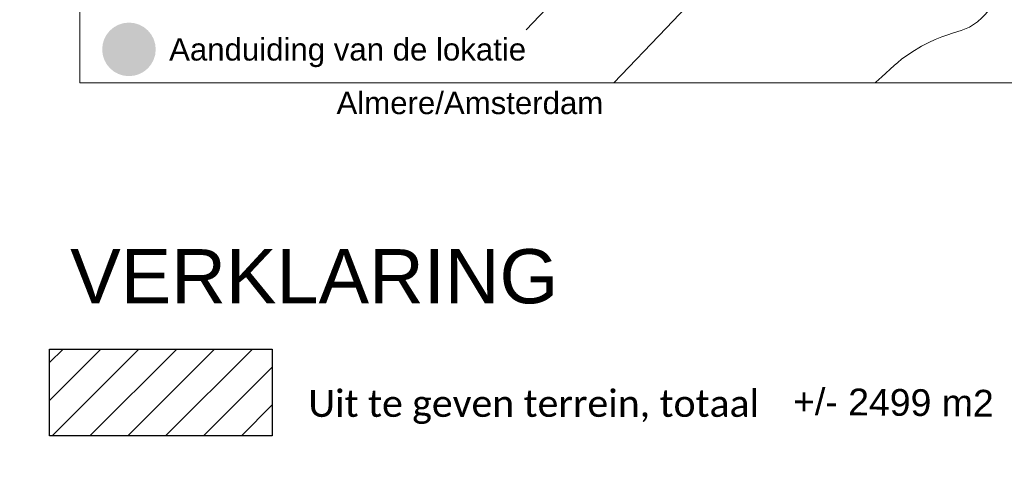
# Model space of a CAD drawing. Header units: metres. Extents: x 160756 to 160966, y 503283 to 503570.
# Tile 18 of 26: x 160910 to 160947, y 503355 to 503372. Entities that reach past the tile are written whole.
import ezdxf
from ezdxf.enums import TextEntityAlignment as Align

# ---------------------------------------------------------------- set-up
doc = ezdxf.new("R2010")
doc.units = ezdxf.units.M
doc.header["$MEASUREMENT"] = 0
doc.linetypes.add('DGN Style 7', pattern=[13.626466, 6.13191, -2.725293, 2.04397, -2.725293])
for name, color, linetype, lineweight in [('kader', 7, 'Continuous', 0), ('maatvoering', 7, 'Continuous', 0), ('tekening-onderhoek', 7, 'Continuous', 0), ('X-TA-ARCERING', 7, 'Continuous', 0), ('X-TA-GRONDEN', 7, 'Continuous', 30), ('X-TA-MAATVOERING', 7, 'Continuous', 0), ('X-TA-TEKST(oppervlakte)', 7, 'Continuous', 0)]:
    doc.layers.add(name, color=color, linetype=linetype, lineweight=lineweight)
doc.styles.add('ARIAL', font='arial.ttf', dxfattribs={"height": 2.5})
doc.styles.add('Style-Arial', font='arial.ttf')

# ---------------------------------------------------------------- blocks, each defined once
blk = doc.blocks.new('KA3')
at = {"linetype": 'DGN Style 7'}
blk.add_wipeout([(4200, 0), (4200, 2946), (0, 2946), (0, 0), (4200, 0), (4080, 110), (118.4, 110), (118.4, 2836), (4080, 2836), (4080, 110)], dxfattribs=at)
blk = doc.blocks.new('TOP_zwartwit')
h = blk.add_hatch(color=256)
edge = h.paths.add_edge_path(flags=0)
edge.add_arc((-90.333, -107.5), 2, 0, 360)
at = {"flags": 128}
for points in [[(-36.588, -84.05), (-36.975, -84.339), (-37.948, -85.044), (-38.763, -85.654), (-40.82, -87.223), (-42.698, -88.72), (-44.283, -90.031), (-46.317, -91.771), (-47.528, -92.833), (-48.798, -93.98), (-49.246, -94.413), (-49.663, -94.783), (-50.644, -95.715), (-52.29, -97.311), (-53.339, -98.357), (-55.115, -100.181), (-60.667, -106.047)], [(-32.815, -89.366), (-34.266, -90.685), (-45.93, -101.412), (-46.727, -102.224), (-50.214, -105.904), (-54.115, -110)], [(-25.894, -104.33), (-26.392, -104.904), (-26.625, -105.151), (-26.96, -105.443), (-27.244, -105.646), (-27.563, -105.831), (-27.922, -105.996), (-28.167, -106.085), (-28.75, -106.275)], [(-28.75, -106.275), (-29.249, -106.436), (-29.615, -106.572), (-30.104, -106.771), (-30.592, -106.994), (-31.126, -107.271)], [(-31.126, -107.271), (-31.331, -107.382), (-31.669, -107.583), (-32.312, -108.009), (-32.62, -108.237), (-32.911, -108.469), (-33.188, -108.709), (-34.108, -109.546), (-34.154, -109.605), (-34.273, -109.704)], [(-34.604, -110), (-34.273, -109.704)]]:
    blk.add_lwpolyline(points, dxfattribs=at)
blk.add_3dface([(-4, -4), (-94, -4), (-94, -110), (-4, -110)])
at = {"style": 'ARIAL'}
blk.add_text('Aanduiding van de lokatie', height=1.66667, dxfattribs=at).set_placement((-87.333, -107.5), align=Align.MIDDLE_LEFT)
blk.add_text('Almere/Amsterdam', height=1.66667, dxfattribs=at).set_placement((-74.829, -110.667), align=Align.TOP_LEFT)
blk = doc.blocks.new('A3 zw')
at = {"layer": 'kader', "color": 7, "linetype": 'Continuous', "lineweight": 0, "xscale": 0.09999999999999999, "yscale": 0.09999999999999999, "zscale": 0.09999999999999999}
blk.add_blockref('KA3', (0, 0), dxfattribs=at)
at = {"layer": 'X-TA-MAATVOERING'}
blk.add_blockref('TOP_zwartwit', (408, 283.6), dxfattribs=at)
at = {"layer": 'tekening-onderhoek', "color": 7}
for tag, height, style in [('titel', 5, 'Style-Arial'), ('titelregel2', 5, 'Style-Arial'), ('titelregel3', 5, 'Style-Arial'), ('titelregel4', 5, 'Style-Arial'), ('archiefnummer', 3.5, 'ARIAL'), ('van bladen', 2, 'Style-Arial'), ('schaal', 2, 'ARIAL'), ('gewijzigd', 2, 'ARIAL'), ('gewijzigd2', 2, 'ARIAL'), ('get2', 2, 'ARIAL'), ('get3', 2, 'ARIAL'), ('get1', 2, 'ARIAL'), ('datum', 2, 'ARIAL'), ('blad ', 2, 'Style-Arial')]:
    blk.add_attdef(tag, (0, 0), '', height=height, dxfattribs=dict(at, style=style))

msp = doc.modelspace()

# ---------------------------------------------------------------- hatches: boundary and pattern name
at = {"layer": 'X-TA-ARCERING', "linetype": 'Continuous'}
h = msp.add_hatch(dxfattribs=at)
h.set_pattern_fill('HATCH', color=30, scale=0.1, style=0, pattern_type=2)
h.set_pattern_definition([(45.003, (160905.5549, 503353.182), (-0.707144, 0.70707), [])])
h.paths.add_polyline_path([(160911.604, 503356.495), (160919.921, 503356.495), (160919.921, 503359.735), (160911.604, 503359.735)])

# ---------------------------------------------------------------- linework, layer by layer
at = {"layer": 'X-TA-ARCERING', "color": 30, "linetype": 'Continuous', "flags": 128}
msp.add_lwpolyline([(160911.604, 503356.495), (160919.921, 503356.495), (160919.921, 503359.735), (160911.604, 503359.735)], close=True, dxfattribs=at)

# ---------------------------------------------------------------- next in the draw order: block references
at = {"layer": 'kader', "color": 7, "linetype": 'Continuous', "lineweight": 0, "xscale": 0.5, "yscale": 0.5, "zscale": 0.5, "rotation": 1.825240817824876e-11}
msp.add_blockref('A3 zw', (160755.734, 503282.88), dxfattribs=at)

# ---------------------------------------------------------------- next in the draw order: linework, layer by layer
at = {"layer": 'X-TA-GRONDEN', "flags": 128}
msp.add_lwpolyline([(160911.604, 503359.735), (160919.921, 503359.735), (160919.921, 503356.495), (160911.604, 503356.495)], close=True, dxfattribs=at)

# ---------------------------------------------------------------- next in the draw order: texts
at = {"layer": 'maatvoering', "linetype": 'Continuous', "lineweight": 0, "style": 'ARIAL'}
msp.add_text('VERKLARING', height=2.0249, rotation=0.0025, dxfattribs=at).set_placement((160912.374, 503361.443))
at = {"layer": 'maatvoering', "linetype": 'Continuous', "lineweight": 0, "insert": (160921.265, 503356.935), "char_height": 1, "attachment_point": 7, "rotation": 0.0025, "line_spacing_factor": 0.709346, "style": 'ARIAL'}
msp.add_mtext('\\fCalibri|b0|i0|c00|p39;Uit te geven terrein, totaal \\P', dxfattribs=at)
at = {"layer": 'X-TA-TEKST(oppervlakte)', "insert": (160939.365, 503357.269), "char_height": 1, "attachment_point": 7, "rotation": 359.4427, "style": 'ARIAL'}
msp.add_mtext('+/- 2499 m2', dxfattribs=at)

doc.saveas('drawing.dxf')
